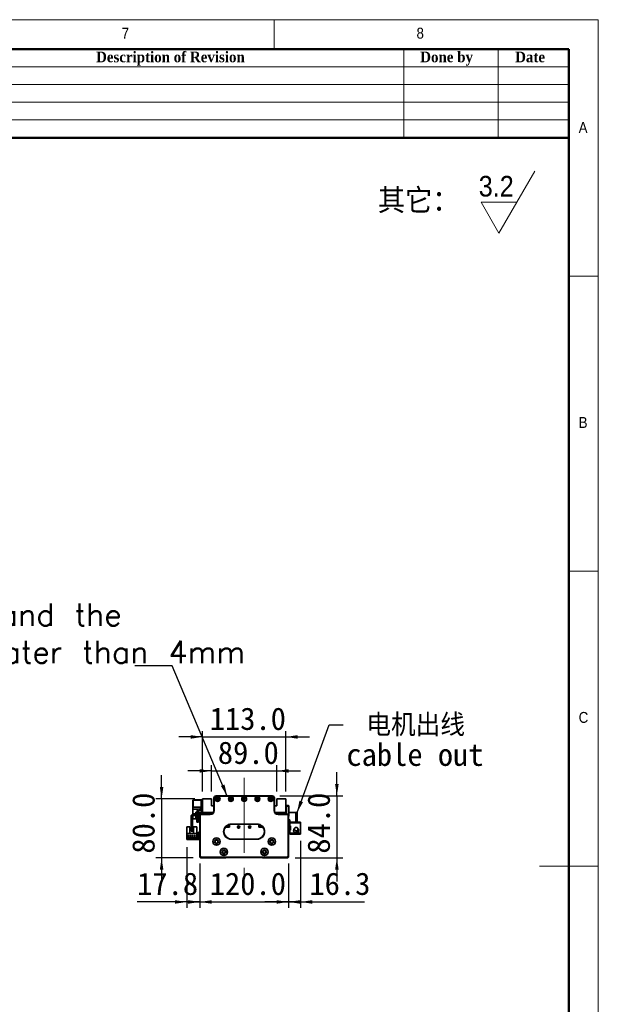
# Model space of a CAD drawing. Header units: millimetres. Extents: x 40 to 3320, y 40 to 2336.
# Tile 11 of 11: x 2535 to 3320, y 1001 to 2336. Entities that reach past the tile are written whole.
import ezdxf

# ---------------------------------------------------------------- set-up
doc = ezdxf.new("R2010")
doc.units = ezdxf.units.MM
doc.header["$LTSCALE"] = 8
doc.linetypes.add('CENTERX2', pattern=[20.32, 12.7, -2.54, 2.54, -2.54])
doc.layers.add('黑色实线', color=7, linetype='Continuous')
doc.styles.add('SLDTEXTSTYLE0', font='Gothic.ttf', dxfattribs={"width": 0.913, "bigfont": 'bigfont'})
doc.styles.add('SLDTEXTSTYLE1', font='Gothic.ttf', dxfattribs={"width": 0.913})
doc.styles.add('SLDTEXTSTYLE2', font='timesbd.ttf', dxfattribs={"width": 0.933})
doc.styles.add('SLDTEXTSTYLE8', font='txt')
doc.styles.add('SLDTEXTSTYLE9', font='txt', dxfattribs={"bigfont": 'bigfont'})
doc.dimstyles.new('SLDDIMSTYLE0', dxfattribs={"dimtxt": 30.4, "dimasz": 16, "dimexe": 0, "dimexo": 0.0625, "dimgap": 7.6, "dimtad": 2, "dimdec": 1, "dimrnd": 1e-09, "dimzin": 4, "dimdsep": 46, "dimtxsty": 'SLDTEXTSTYLE8', "dimsah": 1, "dimcen": 0.09, "dimadec": 0, "dimazin": 1, "dimtfac": 1, "dimtdec": 1, "dimtmove": 0, "dimatfit": 0, "dimfxl": 0, "dimfrac": 2, "dimtolj": 1, "dimtzin": 12, "dimarcsym": 0})
doc.dimstyles.new('SLDDIMSTYLE1', dxfattribs={"dimtxt": 30.4, "dimasz": 16, "dimexe": 0, "dimexo": 0.0625, "dimgap": 7.6, "dimtad": 2, "dimdec": 1, "dimrnd": 1e-09, "dimzin": 12, "dimdsep": 46, "dimtxsty": 'SLDTEXTSTYLE8', "dimsah": 1, "dimcen": 0.09, "dimadec": 0, "dimazin": 3, "dimtfac": 1, "dimtdec": 1, "dimtmove": 0, "dimatfit": 0, "dimfxl": 0, "dimfrac": 2, "dimtolj": 1, "dimtzin": 12, "dimarcsym": 0})
doc.dimstyles.new('SLDDIMSTYLE2', dxfattribs={"dimtxt": 0.18, "dimasz": 16, "dimexe": 0, "dimexo": 0.0625, "dimgap": 0, "dimtad": 0, "dimtih": 1, "dimtoh": 1, "dimdec": 0, "dimrnd": 1e-09, "dimzin": 0, "dimdsep": 46, "dimtxsty": 'Standard', "dimsah": 1, "dimcen": 0.09, "dimadec": 0, "dimazin": 0, "dimtfac": 16, "dimtdec": 0, "dimtofl": 0, "dimtmove": 0, "dimatfit": 3, "dimfxl": 0, "dimfrac": 2, "dimtolj": 1, "dimtzin": 0, "dimarcsym": 0})

# ---------------------------------------------------------------- blocks, each defined once
blk = doc.blocks.new('SW_SFSYMBOL_0')
at = {"color": 0, "linetype": 'Continuous', "lineweight": 18}
for p, q in [((27.5, -42), (76, 42)), ((27.5, -42), (3.2, 0)), ((51.7, 0), (3.2, 0))]:
    blk.add_line(p, q, dxfattribs=at)
at = {"color": 0, "linetype": 'Continuous', "lineweight": 18, "insert": (0, 35.8), "char_height": 28, "attachment_point": 1, "style": 'SLDTEXTSTYLE1'}
blk.add_mtext('3.2', dxfattribs=at)
blk = doc.blocks.new('_D')
at = {"layer": '黑色实线'}
for p, q in [((2779.5, 1191.7), (2779.5, 1131.5)), ((2899.5, 1191.7), (2899.5, 1131.5)), ((2779.5, 1139.5), (2747.5, 1139.5)), ((2779.5, 1139.5), (2899.5, 1139.5)), ((2899.5, 1139.5), (2931.5, 1139.5))]:
    blk.add_line(p, q, dxfattribs=at)
for points in [[(2779.5, 1139.5), (2763.5, 1141.9), (2763.5, 1137.1)], [(2899.5, 1139.5), (2915.5, 1137.1), (2915.5, 1141.9)]]:
    blk.add_solid(points, dxfattribs=at)
at = {"layer": '黑色实线', "insert": (2792.8, 1179.4), "char_height": 30.4, "attachment_point": 1, "style": 'SLDTEXTSTYLE8'}
blk.add_mtext('120.0', dxfattribs=at)
blk = doc.blocks.new('_D_1')
at = {"layer": '黑色实线'}
for p, q in [((2761.7, 1213.9), (2761.7, 1131.5)), ((2779.5, 1191.7), (2779.5, 1131.5)), ((2761.7, 1139.5), (2694.3, 1139.5)), ((2761.7, 1139.5), (2779.5, 1139.5)), ((2779.5, 1139.5), (2811.5, 1139.5))]:
    blk.add_line(p, q, dxfattribs=at)
for points in [[(2761.7, 1139.5), (2745.7, 1141.9), (2745.7, 1137.1)], [(2779.5, 1139.5), (2795.5, 1137.1), (2795.5, 1141.9)]]:
    blk.add_solid(points, dxfattribs=at)
at = {"layer": '黑色实线', "insert": (2694.3, 1179.4), "char_height": 30.4, "attachment_point": 1, "style": 'SLDTEXTSTYLE8'}
blk.add_mtext('17.8', dxfattribs=at)
blk = doc.blocks.new('_D_2')
at = {"layer": '黑色实线'}
for p, q in [((2965.3, 1283.3), (2965.3, 1315.3)), ((2887.7, 1283.3), (2973.3, 1283.3)), ((2965.3, 1283.3), (2965.3, 1199.3)), ((2908.7, 1199.3), (2973.3, 1199.3)), ((2965.3, 1199.3), (2965.3, 1167.3))]:
    blk.add_line(p, q, dxfattribs=at)
for points in [[(2965.3, 1283.3), (2967.7, 1299.3), (2962.9, 1299.3)], [(2965.3, 1199.3), (2962.9, 1183.3), (2967.7, 1183.3)]]:
    blk.add_solid(points, dxfattribs=at)
at = {"layer": '黑色实线', "insert": (2925.4, 1205), "char_height": 30.4, "attachment_point": 1, "rotation": 90, "style": 'SLDTEXTSTYLE8'}
blk.add_mtext('84.0', dxfattribs=at)
blk = doc.blocks.new('_D_3')
at = {"layer": '黑色实线'}
for p, q in [((2727.5, 1279.3), (2727.5, 1311.3)), ((2772.8, 1279.3), (2719.5, 1279.3)), ((2727.5, 1279.3), (2727.5, 1199.3)), ((2770.3, 1199.3), (2719.5, 1199.3)), ((2727.5, 1199.3), (2727.5, 1167.3))]:
    blk.add_line(p, q, dxfattribs=at)
for points in [[(2727.5, 1279.3), (2729.9, 1295.3), (2725.1, 1295.3)], [(2727.5, 1199.3), (2725.1, 1183.3), (2729.9, 1183.3)]]:
    blk.add_solid(points, dxfattribs=at)
at = {"layer": '黑色实线', "insert": (2687.6, 1205), "char_height": 30.4, "attachment_point": 1, "rotation": 90, "style": 'SLDTEXTSTYLE8'}
blk.add_mtext('80.0', dxfattribs=at)
blk = doc.blocks.new('_D_4')
at = {"layer": '黑色实线'}
for p, q in [((2783, 1363.3), (2751, 1363.3)), ((2783, 1289.5), (2783, 1371.3)), ((2783, 1363.3), (2896, 1363.3)), ((2896, 1289.5), (2896, 1371.3)), ((2896, 1363.3), (2928, 1363.3))]:
    blk.add_line(p, q, dxfattribs=at)
for points in [[(2783, 1363.3), (2767, 1365.7), (2767, 1360.9)], [(2896, 1363.3), (2912, 1360.9), (2912, 1365.7)]]:
    blk.add_solid(points, dxfattribs=at)
at = {"layer": '黑色实线', "insert": (2792.8, 1403.2), "char_height": 30.4, "attachment_point": 1, "style": 'SLDTEXTSTYLE8'}
blk.add_mtext('113.0', dxfattribs=at)
blk = doc.blocks.new('_D_5')
at = {"layer": '黑色实线'}
for p, q in [((2795, 1289.5), (2795, 1325.2)), ((2884, 1289.5), (2884, 1325.2)), ((2795, 1317.2), (2763, 1317.2)), ((2795, 1317.2), (2884, 1317.2)), ((2884, 1317.2), (2916, 1317.2))]:
    blk.add_line(p, q, dxfattribs=at)
for points in [[(2795, 1317.2), (2779, 1319.6), (2779, 1314.8)], [(2884, 1317.2), (2900, 1314.8), (2900, 1319.6)]]:
    blk.add_solid(points, dxfattribs=at)
at = {"layer": '黑色实线', "insert": (2803.8, 1357.1), "char_height": 30.4, "attachment_point": 1, "style": 'SLDTEXTSTYLE8'}
blk.add_mtext('89.0', dxfattribs=at)
blk = doc.blocks.new('_D_6')
at = {"layer": '黑色实线'}
for p, q in [((2915.8, 1222.5), (2915.8, 1131.5)), ((2899.5, 1190.2), (2899.5, 1131.5)), ((2899.5, 1139.5), (2867.5, 1139.5)), ((2915.8, 1139.5), (2899.5, 1139.5)), ((2915.8, 1139.5), (3003, 1139.5))]:
    blk.add_line(p, q, dxfattribs=at)
for points in [[(2899.5, 1139.5), (2883.5, 1141.9), (2883.5, 1137.1)], [(2915.8, 1139.5), (2931.8, 1137.1), (2931.8, 1141.9)]]:
    blk.add_solid(points, dxfattribs=at)
at = {"layer": '黑色实线', "insert": (2928.1, 1179.4), "char_height": 30.4, "attachment_point": 1, "style": 'SLDTEXTSTYLE8'}
blk.add_mtext('16.3', dxfattribs=at)
blk = doc.blocks.new('SW_NOTE_3')
at = {"layer": '黑色实线', "color": 0, "char_height": 30.4, "attachment_point": 1}
for s, insert, style in [(' 电机出线', (4.5, 15.1), 'SLDTEXTSTYLE9'), ('cable out', (4.5, -25.1), 'SLDTEXTSTYLE8')]:
    blk.add_mtext(s, dxfattribs=dict(at, insert=insert, style=style))
blk = doc.blocks.new('SW_NOTE_4')
at = {"layer": '黑色实线', "color": 0, "insert": (-995.9, 84.7), "char_height": 30.4, "attachment_point": 1, "style": 'SLDTEXTSTYLE9'}
blk.add_mtext('The distance between the load plate and the \\Psteel belt protection belt shall be greater than 4mm', dxfattribs=at)

msp = doc.modelspace()

# ---------------------------------------------------------------- linework, layer by layer
at = {"color": 7, "linetype": 'Continuous', "lineweight": 18}
for p, q in [((3320, 2336), (40, 2336)), ((2880, 2296), (2880, 2336)), ((3320, 40), (3320, 2336)), ((80, 2296), (3280, 2296)), ((3056, 2296), (3056, 2176)), ((3184, 2296), (3184, 2176)), ((3280, 2296), (3280, 2176)), ((3280, 2296), (3280, 80)), ((2320, 2272), (3280, 2272)), ((2320, 2248), (3280, 2248)), ((2320, 2224), (3280, 2224)), ((2320, 2200), (3280, 2200)), ((3320, 1988), (3280, 1988)), ((3280, 1588), (3320, 1588)), ((3320, 1188), (3240, 1188))]:
    msp.add_line(p, q, dxfattribs=at)
at = {"color": 7, "linetype": 'Continuous', "lineweight": 50}
for p, q in [((3280, 2296), (80, 2296)), ((3280, 2296), (3280, 80)), ((3280, 2176), (2320, 2176))]:
    msp.add_line(p, q, dxfattribs=at)
at = {"color": 7, "linetype": 'Continuous', "lineweight": 35}
for p, q in [((2801.5, 1283.34), (2877.5, 1283.34)), ((2801.5, 1283.34), (2801.5, 1283.04)), ((2877.5, 1283.04), (2801.5, 1283.04)), ((2877.5, 1283.34), (2877.5, 1283.04)), ((2770.3, 1277.84), (2770, 1277.54)), ((2770.3, 1277.54), (2770, 1277.41)), ((2770, 1277.41), (2770, 1277.54)), ((2770, 1268.26), (2770, 1277.41)), ((2770.3, 1277.84), (2770.3, 1277.54)), ((2770.3, 1277.84), (2781, 1277.84)), ((2781, 1277.54), (2770.3, 1277.54)), ((2770.3, 1277.54), (2770.3, 1268.14)), ((2781, 1277.84), (2783, 1277.84)), ((2781, 1276.84), (2781, 1277.84)), ((2783, 1276.84), (2781, 1276.84)), ((2781, 1276.84), (2781, 1268.34)), ((2795, 1279.34), (2783, 1279.34)), ((2783, 1279.34), (2783, 1260.84)), ((2795, 1269.84), (2795, 1279.34)), ((2798.5, 1269.84), (2795, 1269.84)), ((2798.48, 1280.54), (2798.48, 1278.54)), ((2798.48, 1280.54), (2798.51, 1280.54)), ((2798.48, 1278.54), (2798.5, 1278.54)), ((2798.5, 1263.34), (2798.5, 1280.34)), ((2798.5, 1280.34), (2798.8, 1280.34)), ((2798.8, 1280.34), (2798.8, 1263.34)), ((2880.5, 1280.34), (2880.2, 1280.34)), ((2880.2, 1263.34), (2880.2, 1280.34)), ((2880.5, 1280.54), (2880.53, 1280.54)), ((2880.5, 1280.34), (2880.5, 1263.34)), ((2880.53, 1278.54), (2880.5, 1278.54)), ((2884, 1269.84), (2880.5, 1269.84)), ((2880.53, 1280.54), (2880.53, 1278.54)), ((2896, 1279.34), (2884, 1279.34)), ((2884, 1279.34), (2884, 1269.84)), ((2896, 1260.84), (2896, 1279.34)), ((2896, 1270.34), (2899.7, 1270.34)), ((2899.7, 1269.34), (2896, 1269.34)), ((2899.7, 1269.34), (2899.7, 1270.34)), ((2899.7, 1270.34), (2900, 1270.04)), ((2899.7, 1256.34), (2899.7, 1269.34)), ((2900, 1269.21), (2899.7, 1269.34)), ((2900, 1270.04), (2900, 1269.21)), ((2900, 1269.21), (2900, 1256.46)), ((2767.5, 1255.34), (2767.5, 1236.34)), ((2769.5, 1255.34), (2769.5, 1236.34)), ((2769.7, 1267.84), (2781, 1267.84)), ((2769.7, 1265.24), (2769.7, 1267.84)), ((2769.7, 1265.24), (2777.36, 1265.24)), ((2769.7, 1258.59), (2769.7, 1265.24)), ((2769.7, 1252.34), (2769.7, 1256.09)), ((2770.3, 1268.14), (2770, 1268.26)), ((2770, 1268.14), (2770, 1268.26)), ((2770, 1268.14), (2770.3, 1267.84)), ((2770.3, 1268.14), (2770.3, 1267.84)), ((2770.3, 1268.14), (2781, 1268.14)), ((2779.5, 1258.84), (2771, 1258.84)), ((2779.5, 1256.84), (2771, 1256.84)), ((2774, 1261.34), (2775.5, 1261.34)), ((2774, 1258.84), (2774, 1261.34)), ((2774, 1252.34), (2774, 1256.84)), ((2775.5, 1261.86), (2775.5, 1258.84)), ((2775.5, 1256.84), (2775.5, 1255.84)), ((2775.5, 1255.84), (2777.5, 1255.84)), ((2775.5, 1247.84), (2775.5, 1255.84)), ((2777.5, 1261.84), (2777.5, 1258.84)), ((2777.5, 1261.34), (2779, 1261.34)), ((2777.5, 1256.84), (2777.5, 1255.84)), ((2777.5, 1255.84), (2777.5, 1247.84)), ((2779, 1261.34), (2779, 1258.84)), ((2779, 1256.84), (2779, 1252.34)), ((2779.8, 1256.84), (2779.5, 1256.84)), ((2779.5, 1201.84), (2779.5, 1256.84)), ((2779.8, 1256.84), (2779.8, 1201.96)), ((2781, 1268.34), (2783, 1268.34)), ((2781, 1267.34), (2781, 1268.34)), ((2783, 1267.34), (2781, 1267.34)), ((2781, 1267.34), (2781, 1260.34)), ((2781, 1258.04), (2781, 1258.34)), ((2781, 1258.34), (2793.5, 1258.34)), ((2793.5, 1258.04), (2781, 1258.04)), ((2783, 1260.84), (2797.83, 1260.84)), ((2783, 1260.84), (2783, 1260.34)), ((2783.3, 1258.34), (2783.3, 1260.84)), ((2784, 1259.84), (2785, 1260.84)), ((2784, 1259.84), (2784, 1258.34)), ((2784.6, 1258.79), (2785.55, 1259.74)), ((2784.6, 1258.34), (2784.6, 1258.79)), ((2796.97, 1259.74), (2785.55, 1259.74)), ((2793.5, 1258.04), (2793.5, 1258.34)), ((2795.92, 1260.84), (2796.13, 1260.63)), ((2797.5, 1260.34), (2796.84, 1260.34)), ((2798.8, 1263.34), (2798.5, 1263.34)), ((2880.5, 1263.34), (2880.2, 1263.34)), ((2881.17, 1260.84), (2896, 1260.84)), ((2882.17, 1260.34), (2881.5, 1260.34)), ((2893.46, 1259.74), (2882.03, 1259.74)), ((2883.08, 1260.84), (2882.88, 1260.63)), ((2882.88, 1260.63), (2883.08, 1260.84)), ((2882.88, 1260.63), (2882.88, 1260.63)), ((2885.5, 1258.34), (2885.5, 1258.04)), ((2885.5, 1258.34), (2898, 1258.34)), ((2898, 1258.04), (2885.5, 1258.04)), ((2893.46, 1259.74), (2894.41, 1258.79)), ((2895.01, 1259.84), (2894.01, 1260.84)), ((2894.41, 1258.34), (2894.41, 1258.79)), ((2896.5, 1259.84), (2895.01, 1259.84)), ((2895.01, 1258.34), (2895.01, 1259.84)), ((2896, 1267.84), (2896.5, 1267.84)), ((2896.5, 1260.84), (2896, 1260.84)), ((2896.5, 1267.84), (2896.5, 1259.84)), ((2898, 1258.34), (2898, 1258.04)), ((2899.5, 1256.84), (2899.2, 1256.84)), ((2899.2, 1201.96), (2899.2, 1256.84)), ((2899.5, 1256.84), (2899.5, 1201.84)), ((2899.5, 1256.34), (2899.7, 1256.34)), ((2899.7, 1255.34), (2899.5, 1255.34)), ((2900, 1256.46), (2899.7, 1256.34)), ((2899.7, 1255.34), (2899.7, 1256.34)), ((2900, 1255.64), (2899.7, 1255.34)), ((2909.4, 1260.84), (2900, 1260.84)), ((2900, 1256.46), (2900, 1255.64)), ((2909.4, 1247.84), (2909.4, 1260.84)), ((2909.4, 1260.84), (2911.4, 1260.84)), ((2911.4, 1260.84), (2911.4, 1247.84)), ((2774, 1252.34), (2769.7, 1252.34)), ((2777.5, 1247.84), (2775.5, 1247.84)), ((2779.5, 1252.34), (2779, 1252.34)), ((2817.4, 1241.98), (2816.76, 1241.34)), ((2816.9, 1241.34), (2818, 1242.44)), ((2817.4, 1241.98), (2817.4, 1243.71)), ((2818, 1242.44), (2818, 1244)), ((2819.5, 1240.94), (2819.5, 1244.52)), ((2822, 1245.14), (2857, 1245.14)), ((2822, 1245.14), (2822, 1244.84)), ((2857, 1244.84), (2822, 1244.84)), ((2857, 1245.14), (2857, 1244.84)), ((2859.5, 1244.52), (2859.5, 1240.94)), ((2860.5, 1244.21), (2860.5, 1241.04)), ((2861.31, 1243.86), (2861.31, 1242.14)), ((2861.31, 1243.86), (2861.31, 1242.14)), ((2861.31, 1242.14), (2862.11, 1241.34)), ((2861.31, 1242.14), (2861.31, 1242.14)), ((2862.11, 1241.34), (2861.31, 1242.14)), ((2861.61, 1241.98), (2861.61, 1243.71)), ((2861.61, 1241.98), (2861.61, 1243.71)), ((2862.25, 1241.34), (2861.61, 1241.98)), ((2861.61, 1241.98), (2861.61, 1241.98)), ((2861.61, 1241.98), (2862.25, 1241.34)), ((2901.4, 1250.84), (2899.5, 1250.84)), ((2901.4, 1247.84), (2901.4, 1250.84)), ((2909.4, 1247.84), (2901.4, 1247.84)), ((2901.4, 1247.84), (2901.4, 1246.64)), ((2901.4, 1242.64), (2901.4, 1246.64)), ((2901.4, 1246.64), (2915.8, 1246.64)), ((2901.4, 1242.64), (2901.4, 1242.14)), ((2902.4, 1242.64), (2901.4, 1242.64)), ((2901.4, 1242.14), (2901.4, 1237.14)), ((2902.4, 1242.14), (2901.4, 1242.14)), ((2902.4, 1236.64), (2902.4, 1242.64)), ((2907.4, 1247.84), (2907.4, 1247.64)), ((2915.8, 1247.64), (2907.4, 1247.64)), ((2911.4, 1247.84), (2909.4, 1247.84)), ((2915.8, 1247.64), (2915.8, 1246.64)), ((2915.8, 1246.64), (2915.8, 1232.64)), ((2761.7, 1241.53), (2766, 1241.53)), ((2761.7, 1241.53), (2761.7, 1232.23)), ((2761.7, 1232.23), (2761.7, 1226.03)), ((2775.3, 1232.23), (2761.7, 1232.23)), ((2762.94, 1229.58), (2762.94, 1229.28)), ((2765.44, 1229.58), (2762.94, 1229.58)), ((2762.94, 1229.28), (2765.44, 1229.28)), ((2765.44, 1229.28), (2765.44, 1229.58)), ((2766, 1232.53), (2766, 1241.53)), ((2771, 1232.53), (2766, 1232.53)), ((2766.48, 1229.58), (2766.48, 1229.28)), ((2767.98, 1229.58), (2766.48, 1229.58)), ((2766.48, 1229.28), (2767.98, 1229.28)), ((2767.5, 1236.34), (2769.5, 1236.34)), ((2767.5, 1235.34), (2767.5, 1236.34)), ((2769.5, 1235.34), (2767.5, 1235.34)), ((2767.98, 1229.28), (2767.98, 1229.58)), ((2770.52, 1229.58), (2769.02, 1229.58)), ((2769.02, 1229.58), (2769.02, 1229.28)), ((2769.02, 1229.28), (2770.52, 1229.28)), ((2769.5, 1236.34), (2769.5, 1235.34)), ((2770.52, 1229.28), (2770.52, 1229.58)), ((2771, 1241.53), (2771, 1232.53)), ((2771, 1241.53), (2775.3, 1241.53)), ((2771.56, 1229.58), (2771.56, 1229.28)), ((2773.06, 1229.58), (2771.56, 1229.58)), ((2771.56, 1229.28), (2773.06, 1229.28)), ((2773.06, 1229.28), (2773.06, 1229.58)), ((2775.3, 1241.53), (2775.3, 1232.23)), ((2775.3, 1226.03), (2775.3, 1232.23)), ((2777.5, 1233.03), (2777.5, 1234.03)), ((2777.5, 1234.03), (2779.5, 1234.03)), ((2779.5, 1233.03), (2777.5, 1233.03)), ((2777.5, 1225.03), (2777.5, 1233.03)), ((2814.08, 1240.94), (2819.5, 1240.94)), ((2814.16, 1241.04), (2819.5, 1241.04)), ((2816.76, 1241.34), (2814.4, 1241.34)), ((2816.9, 1241.34), (2816.76, 1241.34)), ((2859.5, 1241.04), (2864.85, 1241.04)), ((2859.5, 1240.94), (2864.93, 1240.94)), ((2862.25, 1241.34), (2862.11, 1241.34)), ((2862.11, 1241.34), (2862.11, 1241.34)), ((2864.6, 1241.34), (2862.25, 1241.34)), ((2901.4, 1236.64), (2901.4, 1237.14)), ((2901.4, 1237.14), (2902.4, 1237.14)), ((2901.4, 1232.64), (2901.4, 1236.64)), ((2901.4, 1236.64), (2902.4, 1236.64)), ((2901.4, 1232.64), (2901.4, 1231.44)), ((2915.8, 1232.64), (2901.4, 1232.64)), ((2907.4, 1231.44), (2901.4, 1231.44)), ((2906.85, 1237.43), (2906.75, 1236.64)), ((2907.09, 1238.07), (2906.95, 1237.76)), ((2906.97, 1238.22), (2907, 1238.23)), ((2907, 1235.05), (2906.97, 1235.06)), ((2907, 1238.23), (2907.38, 1238.8)), ((2907.16, 1238.15), (2907, 1238.23)), ((2907.12, 1238.06), (2907, 1238.12)), ((2907.4, 1231.64), (2915.8, 1231.64)), ((2907.4, 1231.64), (2907.4, 1231.44)), ((2912.3, 1237.19), (2912.32, 1237.21)), ((2915.8, 1232.64), (2915.8, 1231.64)), ((2761.7, 1224.03), (2761.7, 1226.03)), ((2761.7, 1226.03), (2762.7, 1226.03)), ((2762.7, 1224.03), (2761.7, 1224.03)), ((2775, 1227.33), (2762, 1227.33)), ((2762, 1227.33), (2762, 1226.63)), ((2762, 1226.63), (2775, 1226.63)), ((2762.7, 1226.03), (2762.7, 1224.03)), ((2776.5, 1226.03), (2762.7, 1226.03)), ((2776.5, 1224.03), (2762.7, 1224.03)), ((2775, 1226.63), (2775, 1227.33)), ((2776.5, 1226.03), (2776.5, 1224.03)), ((2777.5, 1224.03), (2777.5, 1225.03)), ((2777.5, 1225.03), (2779.5, 1225.03)), ((2779.5, 1224.03), (2777.5, 1224.03)), ((2822, 1224.84), (2857, 1224.84)), ((2822, 1224.84), (2822, 1224.54)), ((2857, 1224.54), (2822, 1224.54)), ((2857, 1224.84), (2857, 1224.54)), ((2779.8, 1201.96), (2779.5, 1201.84)), ((2781.5, 1199.84), (2779.5, 1201.84)), ((2779.5, 1200.34), (2779.5, 1201.84)), ((2779.8, 1201.96), (2781.63, 1200.14)), ((2897.38, 1200.14), (2899.2, 1201.96)), ((2899.5, 1201.84), (2897.5, 1199.84)), ((2899.2, 1201.96), (2899.5, 1201.84)), ((2899.5, 1200.34), (2899.5, 1201.84)), ((2780.5, 1199.34), (2779.5, 1200.34)), ((2814.5, 1199.34), (2780.5, 1199.34)), ((2781.63, 1200.14), (2781.5, 1199.84)), ((2897.5, 1199.84), (2781.5, 1199.84)), ((2781.63, 1200.14), (2897.38, 1200.14)), ((2814.5, 1199.34), (2815, 1199.84)), ((2864.5, 1199.34), (2864, 1199.84)), ((2898.5, 1199.34), (2864.5, 1199.34)), ((2897.38, 1200.14), (2897.5, 1199.84)), ((2898.5, 1199.34), (2899.5, 1200.34))]:
    msp.add_line(p, q, dxfattribs=at)
at = {"color": 7, "linetype": 'Continuous', "lineweight": 35, "flags": 128}
msp.add_lwpolyline([(2776.5, 1224.03), (2777.09, 1224.09), (2777.5, 1224.21)], dxfattribs=at)
at = {"color": 7, "linetype": 'Continuous', "lineweight": 35}
for centre, radius in [((2803.5, 1279.09), 3.25), ((2803.5, 1279.09), 3), ((2821.5, 1279.09), 3.25), ((2821.5, 1279.09), 3), ((2839.5, 1279.09), 3.25), ((2839.5, 1279.09), 3), ((2857.5, 1279.09), 3.25), ((2857.5, 1279.09), 3), ((2875.5, 1279.09), 3.25), ((2875.5, 1279.09), 3), ((2803.5, 1279.09), 1.6), ((2803.5, 1279.09), 1.25), ((2821.5, 1279.09), 1.6), ((2821.5, 1279.09), 1.25), ((2839.5, 1279.09), 1.6), ((2839.5, 1279.09), 1.25), ((2857.5, 1279.09), 1.6), ((2857.5, 1279.09), 1.25), ((2875.5, 1279.09), 1.6), ((2875.5, 1279.09), 1.25), ((2832, 1241.04), 1.53), ((2832, 1241.04), 1.25), ((2847, 1241.04), 1.53), ((2847, 1241.04), 1.25), ((2802, 1221.37), 5.02), ((2802, 1221.37), 5), ((2802, 1221.37), 2.65), ((2802, 1221.37), 2.1), ((2877, 1221.37), 5.03), ((2877, 1221.37), 5), ((2877, 1221.37), 2.65), ((2877, 1221.37), 2.1), ((2812, 1207.37), 5.03), ((2812, 1207.37), 5), ((2812, 1207.37), 2.65), ((2812, 1207.37), 2.1), ((2867, 1207.37), 5.02), ((2867, 1207.37), 5), ((2867, 1207.37), 2.65), ((2867, 1207.37), 2.1)]:
    msp.add_circle(centre, radius, dxfattribs=at)
for centre, radius, start, end in [((2801.5, 1280.34), 3, 90, 180), ((2801.5, 1280.34), 2.7, 90, 180), ((2877.5, 1280.34), 3, 0, 90), ((2877.5, 1280.34), 2.7, 0, 90), ((2771, 1255.34), 3.5, 90, 180), ((2771, 1255.34), 1.5, 90, 180), ((2779.5, 1261.86), 4, 94.78019, 180), ((2779.5, 1261.84), 2, 94.78019, 180), ((2779, 1267.84), 2, 274.78019, 0), ((2779, 1267.82), 4, 274.78019, 300), ((2779.5, 1260.34), 1.5, 270, 0), ((2781, 1256.84), 1.5, 90, 180), ((2781, 1256.84), 1.2, 90, 180), ((2779.5, 1260.34), 3.5, 325.1501, 0), ((2793.5, 1263.34), 5.3, 270, 0), ((2793.5, 1263.34), 5, 270, 0), ((2796.84, 1261.34), 1, 224.99989, 270), ((2885.5, 1263.34), 5.3, 180, 270), ((2885.5, 1263.34), 5, 180, 270), ((2882.17, 1261.34), 1, 270, 315.00006), ((2882.17, 1261.34), 1, 270, 315.00006), ((2898, 1256.84), 1.5, 0, 90), ((2898, 1256.84), 1.2, 0, 90), ((2822, 1234.84), 10.3, 90, 270), ((2822, 1234.84), 10, 90, 270), ((2857, 1234.84), 10.3, 270, 90), ((2857, 1234.84), 10, 270, 90), ((2910, 1236.64), 3.4, 207.88541, 44.31348), ((2910, 1236.64), 3.45, 237.57421, 0), ((2910, 1236.64), 2.5, 274.06825, 11.05475), ((2910, 1236.64), 2.6, 277.27427, 10.90897), ((2910, 1236.64), 3.45, 0, 47.89891), ((2776.5, 1227.03), 1, 270, 0)]:
    msp.add_arc(centre, radius, start, end, dxfattribs=at)
for points, knots in [([(2907.83, 1239.56), (2907.65, 1239.21), (2907.32, 1238.55), (2906.86, 1237.49), (2906.64, 1236.67), (2906.58, 1236), (2906.68, 1235.44), (2906.91, 1234.83), (2907.36, 1234.24), (2908.05, 1233.8), (2908.77, 1233.56), (2909.53, 1233.56), (2910.24, 1233.79), (2910.42, 1233.91), (2910.37, 1233.95), (2910.36, 1233.96)], [0, 0, 0, 0, 0.1800973, 0.3300079, 0.4496434, 0.5397522, 0.5746203, 0.6053263, 0.6784017, 0.7214098, 0.7619855, 0.829166, 0.8886752, 0.9606027, 1, 1, 1, 1]), ([(2911.39, 1240.4), (2911.64, 1240.17), (2912.14, 1239.71), (2912.55, 1238.79), (2912.59, 1237.88), (2912.31, 1237.08), (2911.8, 1236.46), (2911.1, 1236.05), (2910.3, 1235.89), (2909.46, 1235.99), (2908.68, 1236.36), (2908.06, 1236.97), (2907.67, 1237.73), (2907.58, 1238.57), (2907.68, 1239.33), (2908.03, 1239.92), (2908.56, 1240.35), (2909.29, 1240.59), (2910.04, 1240.67), (2910.58, 1240.7), (2910.84, 1240.68), (2910.93, 1240.69), (2910.95, 1240.67), (2911.02, 1240.64), (2911.18, 1240.55), (2911.31, 1240.46), (2911.39, 1240.4)], [0, 0, 0, 0, 0.0648178, 0.129779, 0.1897337, 0.2426167, 0.2944124, 0.3462444, 0.3987249, 0.4522001, 0.5066015, 0.5614528, 0.6160518, 0.6697709, 0.7270685, 0.7653781, 0.8036901, 0.8589077, 0.914228, 0.9495551, 0.9640012, 0.9648503, 0.9657586, 0.9687099, 0.9805278, 1, 1, 1, 1]), ([(2912.23, 1235.5), (2912.33, 1235.74), (2912.52, 1236.21), (2912.57, 1236.72), (2912.48, 1237.02), (2912.46, 1237.12)], [0, 0, 0, 0, 0.4359953, 0.8267103, 1, 1, 1, 1])]:
    msp.add_open_spline(points, degree=3, knots=knots, dxfattribs=at)
at = {"layer": '黑色实线', "linetype": 'CENTERX2', "lineweight": 18}
msp.add_line((2839.5, 1307.64), (2839.5, 1151.04), dxfattribs=at)

# ---------------------------------------------------------------- block references
at = {"color": 7, "linetype": 'Continuous', "lineweight": 18}
msp.add_blockref('SW_SFSYMBOL_0', (3157.74, 2088.37), dxfattribs=at)
at = {"layer": '黑色实线'}
for name, p in [('SW_NOTE_4', (2691.2, 1459.5)), ('SW_NOTE_3', (2973.72, 1379.54))]:
    msp.add_blockref(name, p, dxfattribs=at)

# ---------------------------------------------------------------- texts
at = {"color": 7, "linetype": 'Continuous', "lineweight": 0}
for s, insert, char_height, attachment_point, style in [('7', (2673.33, 2325.17), 14.82, 1, 'SLDTEXTSTYLE1'), ('8', (3073.33, 2325.17), 14.82, 1, 'SLDTEXTSTYLE1'), ('Description of Revision', (2739.45, 2292.69), 14.4, 2, 'SLDTEXTSTYLE2'), ('Done by', (3114.15, 2292.69), 14.4, 2, 'SLDTEXTSTYLE2'), ('Date', (3227.42, 2292.69), 14.4, 2, 'SLDTEXTSTYLE2'), ('A', (3293.33, 2197.17), 14.82, 1, 'SLDTEXTSTYLE1'), ('B', (3293.33, 1797.17), 14.82, 1, 'SLDTEXTSTYLE1'), ('C', (3293.33, 1397.17), 14.82, 1, 'SLDTEXTSTYLE1')]:
    msp.add_mtext(s, dxfattribs=dict(at, insert=insert, char_height=char_height, attachment_point=attachment_point, style=style))
at = {"color": 7, "linetype": 'Continuous', "lineweight": 18, "insert": (3020.93, 2106.38), "char_height": 29.633, "attachment_point": 1, "style": 'SLDTEXTSTYLE0'}
msp.add_mtext('其它：', dxfattribs=at)

# ---------------------------------------------------------------- dimensions: what is measured, and where the dimension line sits
at = {"layer": '黑色实线'}
for base, p1, p2, dimstyle, picture, middle in [((2896, 1363.34), (2783, 1279.34), (2896, 1279.34), 'SLDDIMSTYLE0', '_D_4', (2841.21, 1363.34)), ((2884, 1317.17), (2795, 1279.34), (2884, 1279.34), 'SLDDIMSTYLE0', '_D_5', (2841.21, 1317.17)), ((2899.5, 1139.49), (2915.8, 1232.64), (2899.5, 1200.34), 'SLDDIMSTYLE1', '_D_6', (2965.57, 1139.49)), ((2779.5, 1139.49), (2761.7, 1224.03), (2779.5, 1201.84), 'SLDDIMSTYLE1', '_D_1', (2731.79, 1139.49)), ((2899.5, 1139.49), (2779.5, 1201.84), (2899.5, 1201.84), 'SLDDIMSTYLE0', '_D', (2841.21, 1139.49))]:
    dim = msp.add_linear_dim(base=base, p1=p1, p2=p2, dimstyle=dimstyle, dxfattribs=at)
    dim.commit()
    dim.dimension.update_dxf_attribs({"geometry": picture, "text_midpoint": middle, "dimtype": 160})
for base, p1, p2, picture, middle in [((2727.51, 1199.34), (2783, 1279.34), (2780.5, 1199.34), '_D_3', (2727.51, 1242.46)), ((2965.27, 1199.34), (2877.5, 1283.34), (2898.5, 1199.34), '_D_2', (2965.27, 1242.46))]:
    dim = msp.add_linear_dim(base=base, p1=p1, p2=p2, angle=90, dimstyle='SLDDIMSTYLE0', dxfattribs=at)
    dim.commit()
    dim.dimension.update_dxf_attribs({"geometry": picture, "text_midpoint": middle, "dimtype": 160})

# ---------------------------------------------------------------- leaders
for points in [[(2816.59, 1283.04), (2742, 1459.5), (2691.2, 1459.5)], [(2911.4, 1260.84), (2954.97, 1379.54), (2973.72, 1379.54)]]:
    msp.add_leader(points, dimstyle='SLDDIMSTYLE2', dxfattribs=at)

doc.saveas('drawing.dxf')
